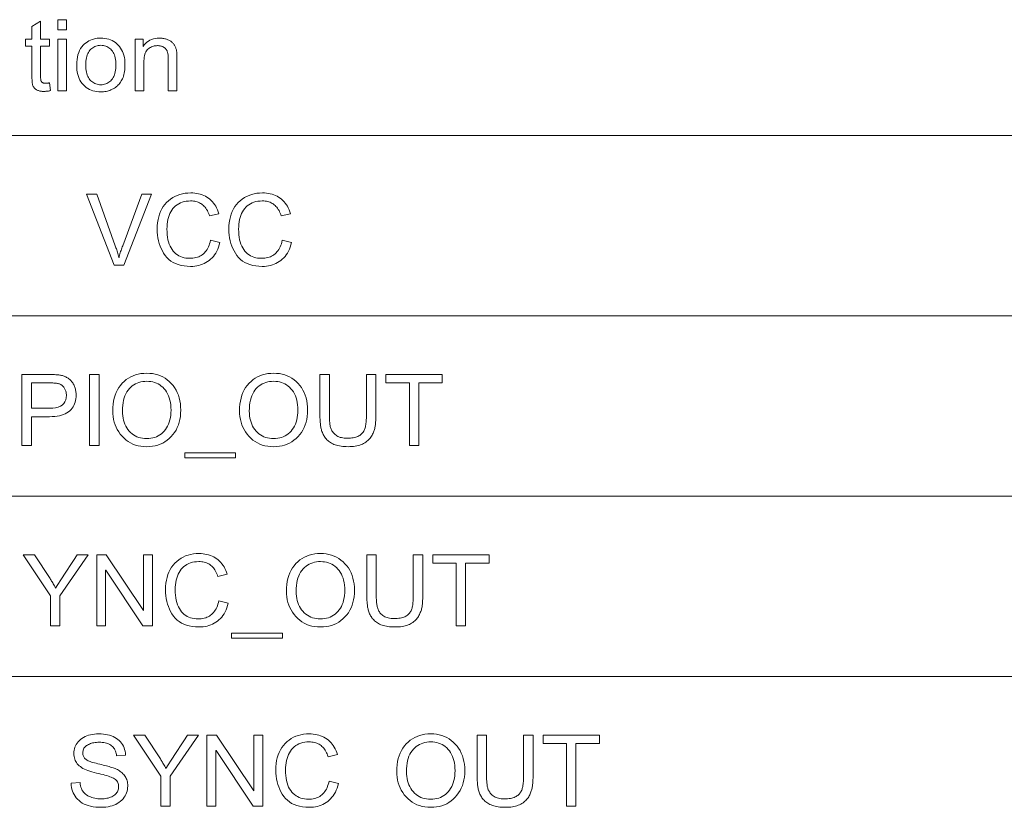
# Model space of a CAD drawing. Extents: x 0 to 841, y 0 to 594.
# Tile 65 of 88: x 784 to 805, y 374 to 390. Entities that reach past the tile are written whole.
import ezdxf

# ---------------------------------------------------------------- set-up
doc = ezdxf.new("R2010")
doc.units = 0

msp = doc.modelspace()

# ---------------------------------------------------------------- linework, layer by layer
at = {"color": 7, "lineweight": 13}
for p, q in [((741.358, 387.988), (820.484, 387.988)), ((741.358, 384.181), (820.484, 384.181)), ((741.358, 380.373), (820.484, 380.373)), ((741.358, 376.565), (820.484, 376.565))]:
    msp.add_line(p, q, dxfattribs=at)
for points in [[(784.488, 389.097), (784.515, 388.935), (784.499, 388.931), (784.484, 388.929), (784.47, 388.926), (784.455, 388.924), (784.441, 388.922), (784.427, 388.921), (784.414, 388.92), (784.401, 388.919), (784.388, 388.918), (784.376, 388.918), (784.356, 388.918), (784.337, 388.919), (784.32, 388.921), (784.303, 388.923), (784.287, 388.926), (784.272, 388.93), (784.257, 388.934), (784.244, 388.938), (784.232, 388.944), (784.22, 388.95), (784.209, 388.956), (784.199, 388.963), (784.19, 388.971), (784.181, 388.978), (784.173, 388.987), (784.166, 388.995), (784.159, 389.004), (784.153, 389.013), (784.147, 389.023), (784.142, 389.033), (784.138, 389.045), (784.134, 389.058), (784.131, 389.075), (784.128, 389.093), (784.125, 389.113), (784.123, 389.136), (784.122, 389.161), (784.121, 389.189), (784.12, 389.219), (784.12, 389.251), (784.12, 389.876), (783.985, 389.876), (783.985, 390.019), (784.12, 390.019), (784.12, 390.288), (784.303, 390.399), (784.303, 390.019), (784.488, 390.019), (784.488, 389.876), (784.303, 389.876), (784.303, 389.24), (784.303, 389.225), (784.303, 389.211), (784.304, 389.198), (784.305, 389.186), (784.305, 389.176), (784.307, 389.166), (784.308, 389.158), (784.309, 389.15), (784.311, 389.144), (784.313, 389.139), (784.315, 389.135), (784.317, 389.131), (784.32, 389.126), (784.322, 389.123), (784.326, 389.119), (784.329, 389.115), (784.332, 389.112), (784.336, 389.109), (784.34, 389.106), (784.344, 389.103), (784.349, 389.101), (784.354, 389.099), (784.359, 389.097), (784.365, 389.095), (784.371, 389.093), (784.378, 389.092), (784.385, 389.091), (784.392, 389.091), (784.399, 389.09), (784.407, 389.09), (784.414, 389.09), (784.42, 389.09), (784.428, 389.091), (784.435, 389.091), (784.443, 389.092), (784.451, 389.093), (784.46, 389.094), (784.469, 389.095), (784.478, 389.096)], [(784.669, 390.221), (784.669, 390.432), (784.853, 390.432), (784.853, 390.221)], [(784.669, 388.932), (784.669, 390.019), (784.853, 390.019), (784.853, 388.932)], [(785.065, 389.476), (785.067, 389.535), (785.072, 389.59), (785.08, 389.643), (785.092, 389.692), (785.107, 389.738), (785.126, 389.782), (785.148, 389.822), (785.173, 389.859), (785.201, 389.892), (785.233, 389.923), (785.262, 389.946), (785.292, 389.966), (785.323, 389.984), (785.355, 390), (785.389, 390.013), (785.423, 390.024), (785.459, 390.033), (785.497, 390.039), (785.535, 390.042), (785.575, 390.044), (785.619, 390.042), (785.661, 390.038), (785.702, 390.03), (785.741, 390.02), (785.778, 390.007), (785.814, 389.991), (785.848, 389.972), (785.881, 389.95), (785.912, 389.925), (785.941, 389.897), (785.968, 389.866), (785.992, 389.834), (786.014, 389.799), (786.032, 389.761), (786.048, 389.722), (786.061, 389.68), (786.071, 389.636), (786.078, 389.59), (786.082, 389.542), (786.083, 389.491), (786.083, 389.45), (786.081, 389.411), (786.078, 389.373), (786.073, 389.338), (786.068, 389.304), (786.061, 389.272), (786.052, 389.241), (786.043, 389.213), (786.032, 389.186), (786.02, 389.161), (786.007, 389.138), (785.993, 389.115), (785.978, 389.094), (785.961, 389.074), (785.943, 389.054), (785.924, 389.036), (785.904, 389.019), (785.883, 389.003), (785.861, 388.988), (785.837, 388.974), (785.813, 388.962), (785.788, 388.95), (785.763, 388.94), (785.738, 388.932), (785.712, 388.925), (785.685, 388.919), (785.658, 388.914), (785.631, 388.911), (785.603, 388.909), (785.575, 388.908), (785.53, 388.909), (785.487, 388.914), (785.446, 388.921), (785.406, 388.931), (785.369, 388.944), (785.333, 388.961), (785.298, 388.98), (785.266, 389.002), (785.235, 389.026), (785.206, 389.054), (785.179, 389.085), (785.155, 389.118), (785.134, 389.154), (785.116, 389.192), (785.1, 389.233), (785.088, 389.276), (785.078, 389.322), (785.071, 389.371), (785.067, 389.422)], [(786.299, 388.932), (786.299, 390.019), (786.465, 390.019), (786.465, 389.865), (786.49, 389.899), (786.517, 389.929), (786.546, 389.956), (786.578, 389.979), (786.611, 389.999), (786.647, 390.015), (786.685, 390.028), (786.725, 390.036), (786.767, 390.042), (786.811, 390.044), (786.83, 390.043), (786.849, 390.042), (786.868, 390.04), (786.887, 390.038), (786.905, 390.035), (786.923, 390.031), (786.941, 390.026), (786.958, 390.021), (786.975, 390.015), (786.991, 390.008), (787.008, 390.001), (787.023, 389.993), (787.037, 389.985), (787.051, 389.977), (787.063, 389.968), (787.075, 389.958), (787.086, 389.948), (787.097, 389.938), (787.106, 389.927), (787.115, 389.916), (787.123, 389.904), (787.13, 389.892), (787.137, 389.879), (787.144, 389.866), (787.15, 389.853), (787.155, 389.839), (787.16, 389.825), (787.164, 389.81), (787.169, 389.795), (787.172, 389.78), (787.174, 389.769), (787.176, 389.756), (787.177, 389.742), (787.179, 389.726), (787.18, 389.709), (787.181, 389.691), (787.181, 389.67), (787.182, 389.649), (787.182, 389.625), (787.182, 389.601), (787.182, 388.932), (786.998, 388.932), (786.998, 389.593), (786.998, 389.615), (786.997, 389.636), (786.996, 389.656), (786.995, 389.674), (786.993, 389.692), (786.99, 389.708), (786.988, 389.723), (786.984, 389.737), (786.981, 389.75), (786.977, 389.762), (786.972, 389.773), (786.967, 389.783), (786.961, 389.793), (786.954, 389.803), (786.947, 389.812), (786.939, 389.821), (786.93, 389.829), (786.921, 389.837), (786.911, 389.844), (786.9, 389.851), (786.889, 389.857), (786.878, 389.863), (786.866, 389.868), (786.854, 389.872), (786.841, 389.876), (786.828, 389.879), (786.814, 389.881), (786.801, 389.883), (786.786, 389.884), (786.772, 389.884), (786.749, 389.883), (786.726, 389.881), (786.704, 389.877), (786.683, 389.872), (786.662, 389.865), (786.642, 389.857), (786.623, 389.847), (786.604, 389.836), (786.586, 389.824), (786.569, 389.809), (786.553, 389.793), (786.538, 389.774), (786.525, 389.752), (786.514, 389.728), (786.505, 389.701), (786.497, 389.671), (786.491, 389.639), (786.487, 389.604), (786.484, 389.566), (786.483, 389.526), (786.483, 388.932)], [(785.255, 389.476), (785.255, 389.435), (785.258, 389.396), (785.263, 389.36), (785.269, 389.326), (785.277, 389.293), (785.287, 389.263), (785.299, 389.235), (785.313, 389.209), (785.328, 389.185), (785.346, 389.163), (785.364, 389.143), (785.384, 389.126), (785.404, 389.11), (785.426, 389.097), (785.448, 389.085), (785.472, 389.076), (785.496, 389.069), (785.521, 389.064), (785.548, 389.06), (785.575, 389.059), (785.602, 389.06), (785.628, 389.064), (785.653, 389.069), (785.677, 389.076), (785.7, 389.085), (785.723, 389.097), (785.744, 389.11), (785.765, 389.126), (785.784, 389.144), (785.803, 389.164), (785.82, 389.186), (785.836, 389.21), (785.849, 389.236), (785.861, 389.265), (785.871, 389.295), (785.88, 389.328), (785.886, 389.363), (785.89, 389.401), (785.893, 389.44), (785.894, 389.482), (785.893, 389.521), (785.89, 389.559), (785.886, 389.594), (785.879, 389.628), (785.871, 389.659), (785.861, 389.689), (785.849, 389.716), (785.835, 389.742), (785.82, 389.766), (785.802, 389.787), (785.784, 389.807), (785.764, 389.825), (785.744, 389.84), (785.722, 389.854), (785.7, 389.865), (785.677, 389.875), (785.652, 389.882), (785.628, 389.887), (785.602, 389.89), (785.575, 389.891), (785.548, 389.89), (785.521, 389.887), (785.496, 389.882), (785.472, 389.875), (785.448, 389.865), (785.426, 389.854), (785.404, 389.841), (785.384, 389.825), (785.364, 389.807), (785.346, 389.788), (785.328, 389.766), (785.313, 389.742), (785.299, 389.716), (785.287, 389.688), (785.277, 389.658), (785.269, 389.626), (785.263, 389.592), (785.258, 389.555), (785.255, 389.516)], [(786.644, 386.749), (786.057, 385.249), (785.854, 385.249), (785.273, 386.749), (785.487, 386.749), (785.877, 385.659), (785.885, 385.638), (785.894, 385.616), (785.902, 385.593), (785.91, 385.57), (785.918, 385.546), (785.926, 385.521), (785.933, 385.495), (785.941, 385.469), (785.948, 385.442), (785.955, 385.414), (785.959, 385.414), (785.965, 385.438), (785.972, 385.462), (785.979, 385.487), (785.986, 385.511), (785.993, 385.535), (786.001, 385.56), (786.01, 385.585), (786.018, 385.609), (786.027, 385.634), (786.036, 385.659), (786.443, 386.749)], [(788.09, 385.724), (788.076, 385.675), (788.06, 385.628), (788.042, 385.584), (788.022, 385.543), (788, 385.504), (787.976, 385.467), (787.95, 385.434), (787.923, 385.402), (787.893, 385.374), (787.861, 385.347), (787.828, 385.324), (787.793, 385.303), (787.758, 385.284), (787.72, 385.268), (787.682, 385.254), (787.642, 385.243), (787.601, 385.234), (787.559, 385.228), (787.515, 385.224), (787.47, 385.223), (787.398, 385.225), (787.331, 385.232), (787.267, 385.244), (787.207, 385.26), (787.152, 385.281), (787.1, 385.306), (787.052, 385.336), (787.009, 385.371), (786.969, 385.41), (786.933, 385.454), (786.901, 385.501), (786.873, 385.55), (786.847, 385.601), (786.826, 385.653), (786.807, 385.708), (786.792, 385.764), (786.78, 385.823), (786.772, 385.883), (786.767, 385.945), (786.765, 386.009), (786.767, 386.079), (786.773, 386.146), (786.783, 386.21), (786.797, 386.271), (786.814, 386.329), (786.836, 386.384), (786.862, 386.435), (786.892, 386.484), (786.925, 386.529), (786.963, 386.571), (787.004, 386.61), (787.047, 386.644), (787.092, 386.675), (787.139, 386.701), (787.189, 386.723), (787.241, 386.742), (787.296, 386.756), (787.352, 386.766), (787.411, 386.772), (787.472, 386.774), (787.515, 386.773), (787.557, 386.77), (787.598, 386.764), (787.637, 386.756), (787.675, 386.746), (787.712, 386.734), (787.747, 386.72), (787.782, 386.703), (787.815, 386.684), (787.846, 386.663), (787.877, 386.639), (787.905, 386.614), (787.931, 386.586), (787.956, 386.557), (787.979, 386.525), (788, 386.492), (788.019, 386.456), (788.036, 386.418), (788.051, 386.378), (788.064, 386.336), (787.87, 386.29), (787.86, 386.321), (787.848, 386.35), (787.836, 386.377), (787.823, 386.403), (787.808, 386.427), (787.793, 386.45), (787.776, 386.471), (787.759, 386.491), (787.74, 386.509), (787.721, 386.526), (787.7, 386.541), (787.679, 386.554), (787.656, 386.566), (787.632, 386.576), (787.608, 386.585), (787.582, 386.592), (787.556, 386.597), (787.528, 386.601), (787.5, 386.604), (787.47, 386.604), (787.422, 386.603), (787.376, 386.598), (787.333, 386.59), (787.292, 386.579), (787.254, 386.564), (787.218, 386.546), (787.184, 386.525), (787.153, 386.501), (787.124, 386.474), (787.097, 386.443), (787.073, 386.41), (787.052, 386.374), (787.033, 386.337), (787.016, 386.297), (787.002, 386.255), (786.991, 386.21), (786.982, 386.164), (786.976, 386.115), (786.972, 386.064), (786.971, 386.011), (786.972, 385.95), (786.976, 385.892), (786.983, 385.837), (786.992, 385.786), (787.004, 385.738), (787.019, 385.693), (787.036, 385.651), (787.056, 385.613), (787.079, 385.577), (787.104, 385.545), (787.132, 385.516), (787.161, 385.49), (787.192, 385.468), (787.224, 385.448), (787.258, 385.431), (787.294, 385.417), (787.331, 385.407), (787.37, 385.399), (787.41, 385.394), (787.453, 385.393), (787.487, 385.394), (787.52, 385.397), (787.552, 385.401), (787.583, 385.408), (787.612, 385.417), (787.64, 385.427), (787.667, 385.44), (787.692, 385.454), (787.716, 385.47), (787.739, 385.488), (787.76, 385.508), (787.78, 385.53), (787.799, 385.554), (787.816, 385.58), (787.832, 385.607), (787.847, 385.637), (787.86, 385.668), (787.872, 385.702), (787.883, 385.737), (787.893, 385.775)], [(789.603, 385.724), (789.589, 385.675), (789.573, 385.628), (789.555, 385.584), (789.535, 385.543), (789.513, 385.504), (789.49, 385.467), (789.464, 385.434), (789.436, 385.402), (789.406, 385.374), (789.375, 385.347), (789.341, 385.324), (789.307, 385.303), (789.271, 385.284), (789.234, 385.268), (789.195, 385.254), (789.155, 385.243), (789.114, 385.234), (789.072, 385.228), (789.028, 385.224), (788.983, 385.223), (788.912, 385.225), (788.844, 385.232), (788.78, 385.244), (788.721, 385.26), (788.665, 385.281), (788.613, 385.306), (788.566, 385.336), (788.522, 385.371), (788.482, 385.41), (788.447, 385.454), (788.415, 385.501), (788.386, 385.55), (788.361, 385.601), (788.339, 385.653), (788.32, 385.708), (788.305, 385.764), (788.293, 385.823), (788.285, 385.883), (788.28, 385.945), (788.278, 386.009), (788.28, 386.079), (788.286, 386.146), (788.296, 386.21), (788.31, 386.271), (788.328, 386.329), (788.35, 386.384), (788.375, 386.435), (788.405, 386.484), (788.439, 386.529), (788.476, 386.571), (788.517, 386.61), (788.56, 386.644), (788.605, 386.675), (788.653, 386.701), (788.703, 386.723), (788.755, 386.742), (788.809, 386.756), (788.865, 386.766), (788.924, 386.772), (788.985, 386.774), (789.028, 386.773), (789.07, 386.77), (789.111, 386.764), (789.15, 386.756), (789.188, 386.746), (789.225, 386.734), (789.261, 386.72), (789.295, 386.703), (789.328, 386.684), (789.36, 386.663), (789.39, 386.639), (789.418, 386.614), (789.445, 386.586), (789.469, 386.557), (789.492, 386.525), (789.513, 386.492), (789.532, 386.456), (789.549, 386.418), (789.564, 386.378), (789.578, 386.336), (789.383, 386.29), (789.373, 386.321), (789.362, 386.35), (789.349, 386.377), (789.336, 386.403), (789.321, 386.427), (789.306, 386.45), (789.289, 386.471), (789.272, 386.491), (789.253, 386.509), (789.234, 386.526), (789.213, 386.541), (789.192, 386.554), (789.169, 386.566), (789.146, 386.576), (789.121, 386.585), (789.096, 386.592), (789.069, 386.597), (789.041, 386.601), (789.013, 386.604), (788.983, 386.604), (788.935, 386.603), (788.89, 386.598), (788.847, 386.59), (788.806, 386.579), (788.767, 386.564), (788.731, 386.546), (788.698, 386.525), (788.666, 386.501), (788.637, 386.474), (788.611, 386.443), (788.587, 386.41), (788.565, 386.374), (788.546, 386.337), (788.53, 386.297), (788.516, 386.255), (788.504, 386.21), (788.495, 386.164), (788.489, 386.115), (788.485, 386.064), (788.484, 386.011), (788.485, 385.95), (788.489, 385.892), (788.496, 385.837), (788.505, 385.786), (788.517, 385.738), (788.532, 385.693), (788.549, 385.651), (788.569, 385.613), (788.592, 385.577), (788.617, 385.545), (788.645, 385.516), (788.674, 385.49), (788.705, 385.468), (788.737, 385.448), (788.771, 385.431), (788.807, 385.417), (788.844, 385.407), (788.883, 385.399), (788.924, 385.394), (788.966, 385.393), (789, 385.394), (789.034, 385.397), (789.065, 385.401), (789.096, 385.408), (789.125, 385.417), (789.153, 385.427), (789.18, 385.44), (789.205, 385.454), (789.229, 385.47), (789.252, 385.488), (789.273, 385.508), (789.293, 385.53), (789.312, 385.554), (789.329, 385.58), (789.345, 385.607), (789.36, 385.637), (789.373, 385.668), (789.386, 385.702), (789.396, 385.737), (789.406, 385.775)], [(783.909, 382.941), (784.475, 382.941), (784.501, 382.941), (784.527, 382.94), (784.552, 382.94), (784.576, 382.939), (784.6, 382.938), (784.622, 382.936), (784.644, 382.934), (784.666, 382.932), (784.686, 382.93), (784.706, 382.928), (784.725, 382.925), (784.744, 382.921), (784.763, 382.916), (784.781, 382.91), (784.799, 382.904), (784.817, 382.896), (784.834, 382.888), (784.852, 382.879), (784.869, 382.869), (784.885, 382.859), (784.902, 382.847), (784.917, 382.835), (784.931, 382.822), (784.945, 382.808), (784.958, 382.793), (784.97, 382.777), (784.982, 382.761), (784.992, 382.744), (785.002, 382.726), (785.011, 382.707), (785.019, 382.688), (785.026, 382.669), (785.032, 382.649), (785.038, 382.629), (785.043, 382.609), (785.046, 382.589), (785.049, 382.569), (785.051, 382.549), (785.053, 382.528), (785.053, 382.507), (785.052, 382.466), (785.048, 382.427), (785.041, 382.39), (785.032, 382.354), (785.02, 382.32), (785.005, 382.288), (784.988, 382.257), (784.968, 382.228), (784.945, 382.2), (784.92, 382.174), (784.891, 382.15), (784.86, 382.129), (784.825, 382.11), (784.787, 382.094), (784.746, 382.08), (784.701, 382.069), (784.654, 382.06), (784.603, 382.054), (784.549, 382.05), (784.491, 382.049), (784.108, 382.049), (784.108, 381.441), (783.909, 381.441)], [(785.537, 381.441), (785.338, 381.441), (785.338, 382.941), (785.537, 382.941)], [(786.545, 382.967), (786.607, 382.964), (786.666, 382.958), (786.724, 382.947), (786.779, 382.932), (786.831, 382.913), (786.882, 382.89), (786.93, 382.862), (786.976, 382.83), (787.019, 382.793), (787.061, 382.753), (787.099, 382.709), (787.133, 382.662), (787.163, 382.612), (787.189, 382.56), (787.211, 382.505), (787.229, 382.447), (787.243, 382.387), (787.253, 382.323), (787.259, 382.258), (787.261, 382.189), (787.259, 382.121), (787.253, 382.055), (787.243, 381.992), (787.229, 381.932), (787.211, 381.874), (787.189, 381.819), (787.162, 381.767), (787.132, 381.718), (787.098, 381.672), (787.06, 381.628), (787.018, 381.587), (786.975, 381.551), (786.929, 381.519), (786.881, 381.492), (786.83, 381.468), (786.778, 381.449), (786.723, 381.435), (786.666, 381.424), (786.606, 381.418), (786.545, 381.415), (786.481, 381.418), (786.42, 381.424), (786.362, 381.435), (786.306, 381.451), (786.252, 381.47), (786.201, 381.495), (786.153, 381.523), (786.107, 381.556), (786.064, 381.594), (786.023, 381.635), (785.986, 381.68), (785.952, 381.727), (785.922, 381.776), (785.897, 381.827), (785.875, 381.88), (785.857, 381.934), (785.843, 381.991), (785.834, 382.05), (785.828, 382.11), (785.826, 382.173), (785.828, 382.245), (785.834, 382.314), (785.844, 382.38), (785.858, 382.443), (785.876, 382.503), (785.898, 382.559), (785.924, 382.613), (785.954, 382.663), (785.988, 382.71), (786.026, 382.754), (786.067, 382.795), (786.11, 382.831), (786.156, 382.863), (786.205, 382.89), (786.256, 382.913), (786.309, 382.933), (786.364, 382.947), (786.422, 382.958), (786.482, 382.964)], [(789.223, 382.967), (789.285, 382.964), (789.344, 382.958), (789.401, 382.947), (789.456, 382.932), (789.509, 382.913), (789.56, 382.89), (789.608, 382.862), (789.654, 382.83), (789.697, 382.793), (789.738, 382.753), (789.776, 382.709), (789.811, 382.662), (789.841, 382.612), (789.867, 382.56), (789.889, 382.505), (789.907, 382.447), (789.921, 382.387), (789.931, 382.323), (789.937, 382.258), (789.939, 382.189), (789.937, 382.121), (789.931, 382.055), (789.921, 381.992), (789.907, 381.932), (789.888, 381.874), (789.866, 381.819), (789.84, 381.767), (789.81, 381.718), (789.776, 381.672), (789.737, 381.628), (789.696, 381.587), (789.652, 381.551), (789.606, 381.519), (789.558, 381.492), (789.508, 381.468), (789.455, 381.449), (789.401, 381.435), (789.343, 381.424), (789.284, 381.418), (789.223, 381.415), (789.159, 381.418), (789.098, 381.424), (789.039, 381.435), (788.983, 381.451), (788.93, 381.47), (788.879, 381.495), (788.831, 381.523), (788.785, 381.556), (788.742, 381.594), (788.701, 381.635), (788.663, 381.68), (788.63, 381.727), (788.6, 381.776), (788.574, 381.827), (788.553, 381.88), (788.535, 381.934), (788.521, 381.991), (788.511, 382.05), (788.505, 382.11), (788.503, 382.173), (788.505, 382.245), (788.511, 382.314), (788.521, 382.38), (788.535, 382.443), (788.553, 382.503), (788.575, 382.559), (788.601, 382.613), (788.631, 382.663), (788.665, 382.71), (788.703, 382.754), (788.745, 382.795), (788.788, 382.831), (788.834, 382.863), (788.883, 382.89), (788.933, 382.913), (788.986, 382.933), (789.042, 382.947), (789.1, 382.958), (789.16, 382.964)], [(791.381, 382.073), (791.38, 382.05), (791.38, 382.028), (791.379, 382.005), (791.379, 381.984), (791.377, 381.962), (791.376, 381.941), (791.374, 381.92), (791.372, 381.899), (791.37, 381.879), (791.368, 381.859), (791.365, 381.84), (791.361, 381.82), (791.356, 381.8), (791.351, 381.78), (791.344, 381.76), (791.337, 381.74), (791.329, 381.719), (791.32, 381.699), (791.311, 381.678), (791.3, 381.657), (791.289, 381.637), (791.276, 381.617), (791.261, 381.598), (791.245, 381.58), (791.228, 381.562), (791.21, 381.545), (791.19, 381.529), (791.169, 381.513), (791.146, 381.499), (791.122, 381.484), (791.097, 381.471), (791.07, 381.46), (791.041, 381.449), (791.01, 381.44), (790.978, 381.433), (790.945, 381.426), (790.909, 381.422), (790.872, 381.418), (790.834, 381.416), (790.793, 381.415), (790.754, 381.416), (790.716, 381.418), (790.68, 381.421), (790.645, 381.425), (790.612, 381.431), (790.581, 381.438), (790.551, 381.445), (790.522, 381.455), (790.495, 381.465), (790.47, 381.477), (790.446, 381.489), (790.423, 381.503), (790.402, 381.517), (790.382, 381.532), (790.364, 381.547), (790.346, 381.563), (790.33, 381.58), (790.315, 381.598), (790.302, 381.616), (790.29, 381.635), (790.279, 381.655), (790.269, 381.675), (790.259, 381.694), (790.251, 381.714), (790.243, 381.735), (790.236, 381.755), (790.23, 381.775), (790.225, 381.796), (790.22, 381.817), (790.217, 381.838), (790.214, 381.859), (790.211, 381.881), (790.209, 381.903), (790.207, 381.926), (790.205, 381.949), (790.203, 381.973), (790.202, 381.998), (790.201, 382.022), (790.201, 382.048), (790.201, 382.073), (790.201, 382.941), (790.399, 382.941), (790.399, 382.076), (790.4, 382.05), (790.4, 382.024), (790.401, 381.999), (790.402, 381.974), (790.404, 381.951), (790.406, 381.928), (790.409, 381.906), (790.412, 381.884), (790.415, 381.864), (790.419, 381.844), (790.423, 381.824), (790.429, 381.805), (790.436, 381.787), (790.444, 381.769), (790.454, 381.751), (790.465, 381.734), (790.477, 381.718), (790.49, 381.701), (790.505, 381.686), (790.521, 381.67), (790.539, 381.656), (790.558, 381.643), (790.579, 381.632), (790.602, 381.622), (790.626, 381.613), (790.653, 381.607), (790.681, 381.601), (790.711, 381.597), (790.743, 381.595), (790.777, 381.594), (790.811, 381.595), (790.843, 381.597), (790.874, 381.6), (790.903, 381.604), (790.93, 381.61), (790.956, 381.616), (790.979, 381.624), (791.001, 381.633), (791.021, 381.643), (791.04, 381.655), (791.057, 381.667), (791.073, 381.681), (791.087, 381.695), (791.1, 381.71), (791.112, 381.725), (791.123, 381.742), (791.133, 381.759), (791.141, 381.777), (791.148, 381.796), (791.154, 381.816), (791.159, 381.837), (791.164, 381.859), (791.168, 381.882), (791.171, 381.906), (791.174, 381.931), (791.177, 381.958), (791.179, 381.986), (791.18, 382.015), (791.181, 382.045), (791.181, 382.076), (791.181, 382.941), (791.381, 382.941)], [(792.782, 382.763), (792.286, 382.763), (792.286, 381.441), (792.087, 381.441), (792.087, 382.763), (791.594, 382.763), (791.594, 382.941), (792.782, 382.941)], [(784.108, 382.227), (784.493, 382.227), (784.561, 382.23), (784.621, 382.238), (784.674, 382.251), (784.72, 382.271), (784.759, 382.295), (784.791, 382.326), (784.816, 382.361), (784.833, 382.402), (784.844, 382.449), (784.847, 382.501), (784.847, 382.519), (784.846, 382.536), (784.843, 382.553), (784.84, 382.57), (784.836, 382.586), (784.831, 382.602), (784.825, 382.617), (784.818, 382.632), (784.81, 382.646), (784.801, 382.66), (784.792, 382.673), (784.782, 382.686), (784.772, 382.697), (784.761, 382.707), (784.75, 382.716), (784.739, 382.724), (784.727, 382.731), (784.714, 382.737), (784.702, 382.742), (784.688, 382.746), (784.674, 382.749), (784.659, 382.752), (784.642, 382.755), (784.624, 382.757), (784.605, 382.759), (784.585, 382.76), (784.563, 382.761), (784.54, 382.762), (784.515, 382.763), (784.489, 382.763), (784.108, 382.763)], [(786.543, 381.585), (786.588, 381.587), (786.631, 381.592), (786.672, 381.6), (786.712, 381.611), (786.749, 381.625), (786.786, 381.643), (786.82, 381.663), (786.853, 381.687), (786.884, 381.715), (786.913, 381.745), (786.94, 381.778), (786.964, 381.814), (786.985, 381.852), (787.004, 381.893), (787.019, 381.936), (787.032, 381.981), (787.042, 382.03), (787.049, 382.08), (787.054, 382.133), (787.056, 382.189), (787.054, 382.246), (787.05, 382.301), (787.042, 382.352), (787.032, 382.401), (787.019, 382.448), (787.003, 382.491), (786.985, 382.532), (786.963, 382.571), (786.938, 382.606), (786.911, 382.639), (786.881, 382.669), (786.85, 382.696), (786.817, 382.72), (786.783, 382.74), (786.747, 382.757), (786.71, 382.771), (786.672, 382.783), (786.632, 382.79), (786.59, 382.795), (786.547, 382.797), (786.503, 382.795), (786.46, 382.791), (786.419, 382.783), (786.38, 382.772), (786.342, 382.758), (786.306, 382.741), (786.271, 382.721), (786.238, 382.698), (786.206, 382.672), (786.177, 382.642), (786.149, 382.61), (786.124, 382.574), (786.103, 382.535), (786.084, 382.492), (786.068, 382.447), (786.055, 382.397), (786.044, 382.345), (786.037, 382.29), (786.033, 382.231), (786.031, 382.168), (786.033, 382.117), (786.037, 382.068), (786.044, 382.021), (786.054, 381.976), (786.067, 381.932), (786.083, 381.891), (786.101, 381.852), (786.122, 381.815), (786.147, 381.78), (786.174, 381.746), (786.203, 381.716), (786.234, 381.688), (786.267, 381.664), (786.301, 381.643), (786.337, 381.626), (786.375, 381.611), (786.414, 381.6), (786.455, 381.592), (786.498, 381.587)], [(789.221, 381.585), (789.265, 381.587), (789.308, 381.592), (789.35, 381.6), (789.389, 381.611), (789.427, 381.625), (789.463, 381.643), (789.498, 381.663), (789.53, 381.687), (789.561, 381.715), (789.591, 381.745), (789.617, 381.778), (789.642, 381.814), (789.663, 381.852), (789.681, 381.893), (789.697, 381.936), (789.71, 381.981), (789.72, 382.03), (789.727, 382.08), (789.732, 382.133), (789.733, 382.189), (789.732, 382.246), (789.727, 382.301), (789.72, 382.352), (789.71, 382.401), (789.697, 382.448), (789.681, 382.491), (789.662, 382.532), (789.641, 382.571), (789.616, 382.606), (789.588, 382.639), (789.559, 382.669), (789.528, 382.696), (789.495, 382.72), (789.461, 382.74), (789.425, 382.757), (789.388, 382.771), (789.349, 382.783), (789.309, 382.79), (789.268, 382.795), (789.225, 382.797), (789.18, 382.795), (789.138, 382.791), (789.097, 382.783), (789.057, 382.772), (789.02, 382.758), (788.983, 382.741), (788.949, 382.721), (788.916, 382.698), (788.884, 382.672), (788.854, 382.642), (788.827, 382.61), (788.802, 382.574), (788.78, 382.535), (788.761, 382.492), (788.745, 382.447), (788.732, 382.397), (788.722, 382.345), (788.715, 382.29), (788.71, 382.231), (788.709, 382.168), (788.71, 382.117), (788.715, 382.068), (788.722, 382.021), (788.732, 381.976), (788.745, 381.932), (788.76, 381.891), (788.779, 381.852), (788.8, 381.815), (788.824, 381.78), (788.851, 381.746), (788.881, 381.716), (788.911, 381.688), (788.944, 381.664), (788.979, 381.643), (789.015, 381.626), (789.052, 381.611), (789.092, 381.6), (789.133, 381.592), (789.176, 381.587)], [(788.417, 381.179), (787.345, 381.179), (787.345, 381.283), (788.417, 381.283)], [(785.308, 379.133), (784.711, 378.269), (784.711, 377.633), (784.511, 377.633), (784.511, 378.269), (783.933, 379.133), (784.175, 379.133), (784.504, 378.629), (784.514, 378.613), (784.525, 378.596), (784.536, 378.579), (784.547, 378.56), (784.559, 378.54), (784.571, 378.52), (784.583, 378.498), (784.596, 378.475), (784.609, 378.452), (784.623, 378.427), (784.635, 378.449), (784.655, 378.482), (784.682, 378.526), (784.716, 378.581), (784.758, 378.646), (784.807, 378.722), (784.864, 378.809), (784.927, 378.906), (784.999, 379.014), (785.077, 379.133)], [(786.666, 377.633), (786.463, 377.633), (785.679, 378.811), (785.675, 378.811), (785.675, 377.633), (785.487, 377.633), (785.487, 379.133), (785.689, 379.133), (786.473, 377.956), (786.477, 377.956), (786.477, 379.133), (786.666, 379.133)], [(788.266, 378.109), (788.251, 378.06), (788.235, 378.013), (788.217, 377.969), (788.197, 377.927), (788.176, 377.888), (788.152, 377.852), (788.126, 377.818), (788.098, 377.787), (788.068, 377.758), (788.037, 377.732), (788.003, 377.708), (787.969, 377.687), (787.933, 377.669), (787.896, 377.652), (787.857, 377.639), (787.818, 377.628), (787.776, 377.619), (787.734, 377.613), (787.69, 377.609), (787.645, 377.608), (787.574, 377.61), (787.506, 377.617), (787.442, 377.629), (787.383, 377.645), (787.327, 377.665), (787.275, 377.691), (787.228, 377.721), (787.184, 377.755), (787.144, 377.795), (787.109, 377.838), (787.077, 377.886), (787.048, 377.935), (787.023, 377.985), (787.001, 378.038), (786.983, 378.093), (786.967, 378.149), (786.956, 378.207), (786.947, 378.268), (786.942, 378.33), (786.94, 378.394), (786.942, 378.464), (786.948, 378.531), (786.958, 378.595), (786.972, 378.656), (786.99, 378.714), (787.012, 378.768), (787.037, 378.82), (787.067, 378.868), (787.101, 378.914), (787.138, 378.956), (787.179, 378.994), (787.222, 379.029), (787.267, 379.059), (787.315, 379.086), (787.365, 379.108), (787.417, 379.126), (787.471, 379.141), (787.528, 379.151), (787.586, 379.157), (787.647, 379.159), (787.691, 379.158), (787.733, 379.154), (787.773, 379.149), (787.812, 379.141), (787.851, 379.131), (787.887, 379.119), (787.923, 379.104), (787.957, 379.088), (787.99, 379.069), (788.022, 379.047), (788.052, 379.024), (788.08, 378.999), (788.107, 378.971), (788.131, 378.942), (788.154, 378.91), (788.175, 378.876), (788.194, 378.841), (788.211, 378.803), (788.227, 378.763), (788.24, 378.721), (788.045, 378.675), (788.035, 378.705), (788.024, 378.734), (788.011, 378.762), (787.998, 378.788), (787.984, 378.812), (787.968, 378.835), (787.952, 378.856), (787.934, 378.876), (787.916, 378.894), (787.896, 378.91), (787.876, 378.925), (787.854, 378.939), (787.831, 378.95), (787.808, 378.961), (787.783, 378.969), (787.758, 378.976), (787.731, 378.982), (787.704, 378.986), (787.675, 378.988), (787.645, 378.989), (787.597, 378.987), (787.552, 378.983), (787.509, 378.975), (787.468, 378.963), (787.43, 378.949), (787.393, 378.931), (787.36, 378.91), (787.328, 378.886), (787.3, 378.859), (787.273, 378.828), (787.249, 378.795), (787.227, 378.759), (787.208, 378.721), (787.192, 378.681), (787.178, 378.639), (787.166, 378.595), (787.158, 378.548), (787.151, 378.5), (787.147, 378.449), (787.146, 378.396), (787.147, 378.335), (787.151, 378.277), (787.158, 378.222), (787.167, 378.171), (787.18, 378.123), (787.194, 378.078), (787.212, 378.036), (787.232, 377.997), (787.254, 377.962), (787.28, 377.93), (787.307, 377.901), (787.336, 377.875), (787.367, 377.852), (787.399, 377.832), (787.433, 377.816), (787.469, 377.802), (787.506, 377.791), (787.545, 377.784), (787.586, 377.779), (787.628, 377.778), (787.663, 377.779), (787.696, 377.781), (787.728, 377.786), (787.758, 377.793), (787.788, 377.801), (787.815, 377.812), (787.842, 377.824), (787.867, 377.839), (787.891, 377.855), (787.914, 377.873), (787.935, 377.893), (787.955, 377.915), (787.974, 377.939), (787.991, 377.964), (788.008, 377.992), (788.022, 378.022), (788.036, 378.053), (788.048, 378.087), (788.059, 378.122), (788.068, 378.159)], [(790.213, 379.159), (790.274, 379.157), (790.334, 379.15), (790.391, 379.14), (790.446, 379.125), (790.499, 379.105), (790.549, 379.082), (790.598, 379.054), (790.643, 379.022), (790.687, 378.986), (790.728, 378.945), (790.766, 378.901), (790.8, 378.854), (790.831, 378.805), (790.857, 378.752), (790.879, 378.697), (790.897, 378.639), (790.911, 378.579), (790.921, 378.516), (790.927, 378.45), (790.929, 378.381), (790.927, 378.313), (790.921, 378.247), (790.911, 378.184), (790.897, 378.124), (790.878, 378.067), (790.856, 378.012), (790.83, 377.96), (790.8, 377.91), (790.766, 377.864), (790.727, 377.82), (790.686, 377.78), (790.642, 377.744), (790.596, 377.712), (790.548, 377.684), (790.498, 377.661), (790.445, 377.642), (790.39, 377.627), (790.333, 377.616), (790.274, 377.61), (790.213, 377.608), (790.149, 377.61), (790.088, 377.617), (790.029, 377.628), (789.973, 377.643), (789.92, 377.663), (789.869, 377.687), (789.821, 377.716), (789.775, 377.749), (789.732, 377.786), (789.691, 377.828), (789.653, 377.873), (789.62, 377.92), (789.59, 377.968), (789.564, 378.019), (789.543, 378.072), (789.525, 378.127), (789.511, 378.183), (789.501, 378.242), (789.495, 378.302), (789.493, 378.365), (789.495, 378.437), (789.501, 378.506), (789.511, 378.572), (789.525, 378.635), (789.543, 378.695), (789.565, 378.752), (789.591, 378.805), (789.621, 378.855), (789.655, 378.903), (789.693, 378.947), (789.735, 378.987), (789.778, 379.023), (789.824, 379.055), (789.872, 379.082), (789.923, 379.106), (789.976, 379.125), (790.032, 379.14), (790.09, 379.15), (790.15, 379.157)], [(792.371, 378.266), (792.37, 378.243), (792.37, 378.22), (792.369, 378.198), (792.368, 378.176), (792.367, 378.154), (792.366, 378.133), (792.364, 378.112), (792.362, 378.092), (792.36, 378.072), (792.358, 378.052), (792.355, 378.032), (792.351, 378.012), (792.346, 377.992), (792.341, 377.972), (792.334, 377.952), (792.327, 377.932), (792.319, 377.912), (792.31, 377.891), (792.301, 377.87), (792.29, 377.85), (792.279, 377.829), (792.266, 377.81), (792.251, 377.791), (792.235, 377.772), (792.218, 377.755), (792.2, 377.738), (792.18, 377.721), (792.159, 377.706), (792.136, 377.691), (792.112, 377.677), (792.087, 377.664), (792.06, 377.652), (792.031, 377.642), (792, 377.633), (791.968, 377.625), (791.935, 377.619), (791.899, 377.614), (791.862, 377.611), (791.824, 377.608), (791.783, 377.608), (791.744, 377.608), (791.706, 377.61), (791.67, 377.613), (791.635, 377.618), (791.602, 377.623), (791.571, 377.63), (791.541, 377.638), (791.512, 377.647), (791.485, 377.657), (791.46, 377.669), (791.436, 377.682), (791.413, 377.695), (791.392, 377.709), (791.372, 377.724), (791.353, 377.74), (791.336, 377.756), (791.32, 377.773), (791.305, 377.79), (791.292, 377.809), (791.28, 377.828), (791.269, 377.847), (791.259, 377.867), (791.249, 377.887), (791.241, 377.907), (791.233, 377.927), (791.226, 377.947), (791.22, 377.968), (791.215, 377.988), (791.21, 378.009), (791.207, 378.03), (791.204, 378.052), (791.201, 378.073), (791.199, 378.096), (791.196, 378.119), (791.195, 378.142), (791.193, 378.166), (791.192, 378.19), (791.191, 378.215), (791.191, 378.24), (791.191, 378.266), (791.191, 379.133), (791.389, 379.133), (791.389, 378.269), (791.389, 378.242), (791.39, 378.216), (791.391, 378.191), (791.392, 378.167), (791.394, 378.143), (791.396, 378.12), (791.399, 378.098), (791.402, 378.077), (791.405, 378.056), (791.409, 378.036), (791.413, 378.017), (791.419, 377.998), (791.426, 377.979), (791.434, 377.961), (791.444, 377.944), (791.455, 377.927), (791.467, 377.91), (791.48, 377.894), (791.495, 377.878), (791.511, 377.863), (791.529, 377.848), (791.548, 377.835), (791.569, 377.824), (791.592, 377.814), (791.616, 377.806), (791.643, 377.799), (791.671, 377.794), (791.701, 377.79), (791.733, 377.788), (791.767, 377.787), (791.801, 377.787), (791.833, 377.789), (791.864, 377.792), (791.893, 377.796), (791.92, 377.802), (791.945, 377.809), (791.969, 377.816), (791.991, 377.825), (792.011, 377.836), (792.03, 377.847), (792.047, 377.86), (792.063, 377.873), (792.077, 377.887), (792.09, 377.902), (792.102, 377.918), (792.113, 377.934), (792.123, 377.952), (792.131, 377.97), (792.138, 377.989), (792.144, 378.008), (792.149, 378.029), (792.154, 378.051), (792.158, 378.074), (792.161, 378.098), (792.164, 378.124), (792.167, 378.15), (792.169, 378.178), (792.17, 378.207), (792.171, 378.237), (792.171, 378.269), (792.171, 379.133), (792.371, 379.133)], [(793.772, 378.955), (793.276, 378.955), (793.276, 377.633), (793.077, 377.633), (793.077, 378.955), (792.584, 378.955), (792.584, 379.133), (793.772, 379.133)], [(790.211, 377.778), (790.255, 377.779), (790.298, 377.784), (790.34, 377.792), (790.379, 377.803), (790.417, 377.818), (790.453, 377.835), (790.488, 377.856), (790.52, 377.88), (790.551, 377.907), (790.58, 377.937), (790.607, 377.97), (790.632, 378.006), (790.653, 378.044), (790.671, 378.085), (790.687, 378.128), (790.7, 378.174), (790.71, 378.222), (790.717, 378.272), (790.722, 378.326), (790.723, 378.381), (790.722, 378.438), (790.717, 378.493), (790.71, 378.545), (790.7, 378.594), (790.687, 378.64), (790.671, 378.684), (790.652, 378.725), (790.63, 378.763), (790.606, 378.799), (790.578, 378.831), (790.549, 378.861), (790.518, 378.888), (790.485, 378.912), (790.451, 378.932), (790.415, 378.95), (790.378, 378.964), (790.339, 378.975), (790.299, 378.983), (790.258, 378.987), (790.215, 378.989), (790.17, 378.988), (790.128, 378.983), (790.087, 378.975), (790.047, 378.964), (790.01, 378.95), (789.973, 378.933), (789.939, 378.913), (789.906, 378.89), (789.874, 378.864), (789.844, 378.835), (789.817, 378.802), (789.792, 378.766), (789.77, 378.727), (789.751, 378.685), (789.735, 378.639), (789.722, 378.59), (789.712, 378.538), (789.705, 378.482), (789.7, 378.423), (789.699, 378.361), (789.7, 378.31), (789.705, 378.26), (789.712, 378.213), (789.722, 378.168), (789.734, 378.125), (789.75, 378.084), (789.769, 378.044), (789.79, 378.007), (789.814, 377.972), (789.841, 377.939), (789.87, 377.908), (789.901, 377.881), (789.934, 377.857), (789.969, 377.836), (790.005, 377.818), (790.042, 377.803), (790.082, 377.792), (790.123, 377.784), (790.166, 377.779)], [(789.407, 377.371), (788.335, 377.371), (788.335, 377.476), (789.407, 377.476)], [(785.905, 374.886), (785.902, 374.914), (785.897, 374.94), (785.891, 374.965), (785.883, 374.989), (785.873, 375.011), (785.862, 375.032), (785.849, 375.051), (785.835, 375.069), (785.819, 375.086), (785.802, 375.101), (785.783, 375.115), (785.762, 375.127), (785.74, 375.138), (785.716, 375.147), (785.691, 375.155), (785.664, 375.162), (785.636, 375.167), (785.606, 375.17), (785.574, 375.173), (785.541, 375.173), (785.511, 375.173), (785.482, 375.171), (785.454, 375.168), (785.427, 375.164), (785.402, 375.159), (785.377, 375.153), (785.354, 375.145), (785.332, 375.137), (785.311, 375.127), (785.291, 375.116), (785.273, 375.104), (785.256, 375.091), (785.242, 375.077), (785.229, 375.062), (785.219, 375.046), (785.21, 375.028), (785.204, 375.01), (785.199, 374.991), (785.196, 374.971), (785.195, 374.949), (785.196, 374.93), (785.198, 374.912), (785.202, 374.895), (785.207, 374.879), (785.213, 374.864), (785.222, 374.85), (785.231, 374.837), (785.242, 374.825), (785.255, 374.814), (785.269, 374.804), (785.285, 374.795), (785.304, 374.785), (785.326, 374.776), (785.35, 374.766), (785.377, 374.757), (785.407, 374.747), (785.439, 374.738), (785.474, 374.729), (785.512, 374.719), (785.553, 374.71), (785.59, 374.702), (785.625, 374.693), (785.659, 374.685), (785.691, 374.677), (785.722, 374.668), (785.752, 374.66), (785.78, 374.651), (785.807, 374.643), (785.833, 374.634), (785.857, 374.626), (785.88, 374.617), (785.903, 374.607), (785.924, 374.596), (785.946, 374.584), (785.966, 374.571), (785.986, 374.557), (786.005, 374.542), (786.024, 374.527), (786.041, 374.51), (786.058, 374.492), (786.074, 374.474), (786.089, 374.454), (786.101, 374.432), (786.112, 374.41), (786.121, 374.386), (786.129, 374.361), (786.135, 374.335), (786.139, 374.308), (786.142, 374.279), (786.142, 374.249), (786.141, 374.211), (786.136, 374.175), (786.128, 374.139), (786.118, 374.105), (786.104, 374.072), (786.087, 374.041), (786.067, 374.011), (786.044, 373.982), (786.018, 373.954), (785.988, 373.928), (785.957, 373.904), (785.923, 373.882), (785.888, 373.863), (785.85, 373.846), (785.811, 373.832), (785.77, 373.821), (785.727, 373.812), (785.682, 373.805), (785.635, 373.801), (785.587, 373.8), (785.525, 373.802), (785.467, 373.806), (785.411, 373.813), (785.359, 373.823), (785.31, 373.835), (785.265, 373.851), (785.222, 373.869), (785.183, 373.891), (785.147, 373.915), (785.114, 373.941), (785.084, 373.97), (785.057, 374.001), (785.033, 374.034), (785.012, 374.068), (784.993, 374.104), (784.978, 374.141), (784.966, 374.18), (784.957, 374.221), (784.951, 374.263), (784.947, 374.308), (785.136, 374.324), (785.139, 374.289), (785.145, 374.256), (785.154, 374.225), (785.164, 374.196), (785.177, 374.168), (785.192, 374.143), (785.209, 374.12), (785.229, 374.098), (785.251, 374.079), (785.275, 374.062), (785.3, 374.046), (785.327, 374.032), (785.355, 374.02), (785.384, 374.009), (785.414, 374), (785.445, 373.992), (785.476, 373.987), (785.509, 373.982), (785.544, 373.98), (785.579, 373.979), (785.611, 373.98), (785.643, 373.982), (785.673, 373.985), (785.702, 373.99), (785.729, 373.996), (785.756, 374.004), (785.781, 374.013), (785.805, 374.023), (785.827, 374.035), (785.848, 374.048), (785.868, 374.062), (785.885, 374.077), (785.901, 374.093), (785.914, 374.11), (785.925, 374.129), (785.935, 374.148), (785.942, 374.168), (785.947, 374.189), (785.95, 374.211), (785.951, 374.234), (785.95, 374.258), (785.947, 374.28), (785.941, 374.302), (785.934, 374.322), (785.924, 374.34), (785.912, 374.357), (785.898, 374.373), (785.882, 374.388), (785.864, 374.401), (785.844, 374.413), (785.821, 374.424), (785.795, 374.435), (785.766, 374.447), (785.734, 374.458), (785.7, 374.469), (785.662, 374.48), (785.622, 374.491), (785.578, 374.502), (785.532, 374.513), (785.483, 374.524), (785.434, 374.535), (785.387, 374.548), (785.344, 374.561), (785.303, 374.575), (785.265, 374.59), (785.23, 374.606), (785.198, 374.622), (785.168, 374.64), (785.142, 374.659), (785.118, 374.678), (785.097, 374.698), (785.078, 374.72), (785.061, 374.743), (785.047, 374.767), (785.034, 374.792), (785.024, 374.819), (785.017, 374.846), (785.011, 374.875), (785.008, 374.905), (785.007, 374.936), (785.008, 374.971), (785.012, 375.005), (785.019, 375.038), (785.029, 375.07), (785.042, 375.1), (785.057, 375.13), (785.076, 375.157), (785.097, 375.184), (785.121, 375.209), (785.148, 375.234), (785.177, 375.256), (785.208, 375.276), (785.242, 375.294), (785.277, 375.309), (785.315, 375.322), (785.354, 375.332), (785.396, 375.341), (785.439, 375.347), (785.485, 375.35), (785.533, 375.351), (785.581, 375.35), (785.628, 375.347), (785.674, 375.341), (785.717, 375.333), (785.758, 375.322), (785.797, 375.309), (785.834, 375.294), (785.869, 375.276), (785.903, 375.256), (785.934, 375.234), (785.963, 375.21), (785.989, 375.183), (786.012, 375.155), (786.033, 375.125), (786.05, 375.092), (786.065, 375.058), (786.077, 375.022), (786.086, 374.983), (786.092, 374.943), (786.095, 374.901)], [(787.636, 375.326), (787.039, 374.461), (787.039, 373.826), (786.839, 373.826), (786.839, 374.461), (786.261, 375.326), (786.503, 375.326), (786.832, 374.821), (786.842, 374.805), (786.853, 374.789), (786.864, 374.771), (786.875, 374.752), (786.887, 374.733), (786.899, 374.712), (786.911, 374.69), (786.924, 374.668), (786.937, 374.644), (786.951, 374.62), (786.963, 374.642), (786.983, 374.675), (787.01, 374.718), (787.044, 374.773), (787.086, 374.838), (787.135, 374.914), (787.191, 375.001), (787.255, 375.098), (787.326, 375.207), (787.405, 375.326)], [(788.994, 373.826), (788.79, 373.826), (788.007, 375.003), (788.003, 375.003), (788.003, 373.826), (787.814, 373.826), (787.814, 375.326), (788.017, 375.326), (788.801, 374.148), (788.805, 374.148), (788.805, 375.326), (788.994, 375.326)], [(790.593, 374.302), (790.579, 374.252), (790.563, 374.206), (790.545, 374.161), (790.525, 374.12), (790.503, 374.081), (790.479, 374.044), (790.454, 374.011), (790.426, 373.979), (790.396, 373.951), (790.365, 373.924), (790.331, 373.901), (790.297, 373.88), (790.261, 373.861), (790.224, 373.845), (790.185, 373.831), (790.145, 373.82), (790.104, 373.811), (790.062, 373.805), (790.018, 373.801), (789.973, 373.8), (789.901, 373.802), (789.834, 373.809), (789.77, 373.821), (789.711, 373.837), (789.655, 373.858), (789.603, 373.883), (789.556, 373.913), (789.512, 373.948), (789.472, 373.987), (789.437, 374.031), (789.405, 374.078), (789.376, 374.127), (789.351, 374.178), (789.329, 374.23), (789.31, 374.285), (789.295, 374.341), (789.283, 374.4), (789.275, 374.46), (789.27, 374.522), (789.268, 374.586), (789.27, 374.656), (789.276, 374.723), (789.286, 374.787), (789.3, 374.848), (789.318, 374.906), (789.339, 374.961), (789.365, 375.012), (789.395, 375.061), (789.429, 375.106), (789.466, 375.148), (789.507, 375.187), (789.55, 375.221), (789.595, 375.252), (789.643, 375.278), (789.692, 375.301), (789.745, 375.319), (789.799, 375.333), (789.855, 375.343), (789.914, 375.349), (789.975, 375.351), (790.018, 375.35), (790.06, 375.347), (790.101, 375.341), (790.14, 375.333), (790.178, 375.323), (790.215, 375.311), (790.251, 375.297), (790.285, 375.28), (790.318, 375.261), (790.35, 375.24), (790.38, 375.216), (790.408, 375.191), (790.435, 375.164), (790.459, 375.134), (790.482, 375.102), (790.503, 375.069), (790.522, 375.033), (790.539, 374.995), (790.554, 374.955), (790.568, 374.913), (790.373, 374.867), (790.363, 374.898), (790.352, 374.927), (790.339, 374.954), (790.326, 374.98), (790.311, 375.004), (790.296, 375.027), (790.279, 375.048), (790.262, 375.068), (790.243, 375.086), (790.224, 375.103), (790.203, 375.118), (790.182, 375.131), (790.159, 375.143), (790.136, 375.153), (790.111, 375.162), (790.086, 375.169), (790.059, 375.174), (790.031, 375.178), (790.003, 375.181), (789.973, 375.181), (789.925, 375.18), (789.88, 375.175), (789.837, 375.167), (789.796, 375.156), (789.757, 375.141), (789.721, 375.123), (789.688, 375.102), (789.656, 375.078), (789.627, 375.051), (789.601, 375.02), (789.577, 374.987), (789.555, 374.951), (789.536, 374.914), (789.52, 374.874), (789.506, 374.832), (789.494, 374.787), (789.485, 374.741), (789.479, 374.692), (789.475, 374.641), (789.474, 374.588), (789.475, 374.527), (789.479, 374.469), (789.486, 374.415), (789.495, 374.363), (789.507, 374.315), (789.522, 374.27), (789.539, 374.228), (789.559, 374.19), (789.582, 374.155), (789.607, 374.122), (789.635, 374.093), (789.664, 374.068), (789.695, 374.045), (789.727, 374.025), (789.761, 374.008), (789.797, 373.994), (789.834, 373.984), (789.873, 373.976), (789.914, 373.971), (789.956, 373.97), (789.99, 373.971), (790.024, 373.974), (790.055, 373.979), (790.086, 373.985), (790.115, 373.994), (790.143, 374.004), (790.17, 374.017), (790.195, 374.031), (790.219, 374.047), (790.242, 374.065), (790.263, 374.085), (790.283, 374.107), (790.302, 374.131), (790.319, 374.157), (790.335, 374.184), (790.35, 374.214), (790.363, 374.245), (790.376, 374.279), (790.386, 374.314), (790.396, 374.352)], [(792.54, 375.351), (792.602, 375.349), (792.662, 375.343), (792.719, 375.332), (792.774, 375.317), (792.827, 375.298), (792.877, 375.274), (792.925, 375.247), (792.971, 375.214), (793.015, 375.178), (793.056, 375.137), (793.094, 375.093), (793.128, 375.046), (793.158, 374.997), (793.184, 374.945), (793.206, 374.89), (793.225, 374.832), (793.239, 374.771), (793.249, 374.708), (793.255, 374.642), (793.257, 374.574), (793.255, 374.505), (793.249, 374.44), (793.238, 374.377), (793.224, 374.316), (793.206, 374.259), (793.184, 374.204), (793.158, 374.152), (793.128, 374.103), (793.093, 374.056), (793.055, 374.012), (793.014, 373.972), (792.97, 373.936), (792.924, 373.904), (792.876, 373.877), (792.826, 373.853), (792.773, 373.834), (792.718, 373.819), (792.661, 373.809), (792.602, 373.802), (792.54, 373.8), (792.477, 373.802), (792.416, 373.809), (792.357, 373.82), (792.301, 373.835), (792.248, 373.855), (792.197, 373.879), (792.148, 373.908), (792.103, 373.941), (792.059, 373.978), (792.019, 374.02), (791.981, 374.065), (791.947, 374.112), (791.918, 374.161), (791.892, 374.212), (791.87, 374.264), (791.853, 374.319), (791.839, 374.376), (791.829, 374.434), (791.823, 374.495), (791.821, 374.557), (791.823, 374.63), (791.829, 374.699), (791.839, 374.765), (791.853, 374.828), (791.871, 374.887), (791.893, 374.944), (791.919, 374.997), (791.949, 375.048), (791.983, 375.095), (792.021, 375.139), (792.062, 375.179), (792.106, 375.215), (792.152, 375.247), (792.2, 375.275), (792.251, 375.298), (792.304, 375.317), (792.36, 375.332), (792.417, 375.343), (792.478, 375.349)], [(792.538, 373.97), (792.583, 373.972), (792.626, 373.976), (792.667, 373.984), (792.707, 373.996), (792.745, 374.01), (792.781, 374.027), (792.815, 374.048), (792.848, 374.072), (792.879, 374.099), (792.908, 374.13), (792.935, 374.163), (792.959, 374.198), (792.981, 374.237), (792.999, 374.277), (793.015, 374.32), (793.028, 374.366), (793.038, 374.414), (793.045, 374.465), (793.049, 374.518), (793.051, 374.574), (793.049, 374.631), (793.045, 374.685), (793.038, 374.737), (793.028, 374.786), (793.015, 374.833), (792.999, 374.876), (792.98, 374.917), (792.958, 374.955), (792.934, 374.991), (792.906, 375.024), (792.876, 375.054), (792.845, 375.081), (792.813, 375.104), (792.778, 375.125), (792.743, 375.142), (792.706, 375.156), (792.667, 375.167), (792.627, 375.175), (792.585, 375.18), (792.542, 375.181), (792.498, 375.18), (792.456, 375.175), (792.415, 375.168), (792.375, 375.157), (792.337, 375.143), (792.301, 375.126), (792.266, 375.106), (792.233, 375.083), (792.202, 375.056), (792.172, 375.027), (792.144, 374.994), (792.12, 374.959), (792.098, 374.919), (792.079, 374.877), (792.063, 374.831), (792.05, 374.782), (792.04, 374.73), (792.033, 374.674), (792.028, 374.615), (792.027, 374.553), (792.028, 374.502), (792.032, 374.453), (792.04, 374.406), (792.049, 374.36), (792.062, 374.317), (792.078, 374.276), (792.096, 374.237), (792.118, 374.2), (792.142, 374.164), (792.169, 374.131), (792.198, 374.101), (792.229, 374.073), (792.262, 374.049), (792.296, 374.028), (792.332, 374.01), (792.37, 373.996), (792.41, 373.984), (792.451, 373.976), (792.494, 373.972)], [(794.698, 374.458), (794.698, 374.435), (794.698, 374.413), (794.697, 374.39), (794.696, 374.368), (794.695, 374.347), (794.694, 374.326), (794.692, 374.305), (794.69, 374.284), (794.688, 374.264), (794.685, 374.244), (794.682, 374.224), (794.679, 374.205), (794.674, 374.185), (794.669, 374.165), (794.662, 374.145), (794.655, 374.124), (794.647, 374.104), (794.638, 374.083), (794.628, 374.063), (794.618, 374.042), (794.606, 374.022), (794.593, 374.002), (794.579, 373.983), (794.563, 373.965), (794.546, 373.947), (794.528, 373.93), (794.508, 373.914), (794.487, 373.898), (794.464, 373.883), (794.44, 373.869), (794.414, 373.856), (794.387, 373.844), (794.359, 373.834), (794.328, 373.825), (794.296, 373.817), (794.262, 373.811), (794.227, 373.806), (794.19, 373.803), (794.151, 373.801), (794.111, 373.8), (794.072, 373.801), (794.034, 373.803), (793.998, 373.806), (793.963, 373.81), (793.93, 373.815), (793.898, 373.822), (793.868, 373.83), (793.84, 373.839), (793.813, 373.85), (793.788, 373.862), (793.764, 373.874), (793.741, 373.888), (793.72, 373.902), (793.7, 373.916), (793.681, 373.932), (793.664, 373.948), (793.648, 373.965), (793.633, 373.983), (793.62, 374.001), (793.608, 374.02), (793.596, 374.04), (793.586, 374.059), (793.577, 374.079), (793.568, 374.099), (793.561, 374.119), (793.554, 374.14), (793.548, 374.16), (793.542, 374.181), (793.538, 374.202), (793.534, 374.223), (793.531, 374.244), (793.529, 374.266), (793.526, 374.288), (793.524, 374.311), (793.523, 374.334), (793.521, 374.358), (793.52, 374.382), (793.519, 374.407), (793.519, 374.432), (793.519, 374.458), (793.519, 375.326), (793.717, 375.326), (793.717, 374.461), (793.717, 374.434), (793.718, 374.409), (793.719, 374.383), (793.72, 374.359), (793.722, 374.335), (793.724, 374.312), (793.727, 374.29), (793.729, 374.269), (793.733, 374.248), (793.737, 374.228), (793.741, 374.209), (793.747, 374.19), (793.754, 374.172), (793.762, 374.154), (793.772, 374.136), (793.783, 374.119), (793.795, 374.102), (793.808, 374.086), (793.823, 374.07), (793.839, 374.055), (793.856, 374.041), (793.876, 374.028), (793.897, 374.016), (793.919, 374.006), (793.944, 373.998), (793.971, 373.991), (793.999, 373.986), (794.029, 373.982), (794.061, 373.98), (794.095, 373.979), (794.129, 373.98), (794.161, 373.982), (794.192, 373.985), (794.221, 373.989), (794.248, 373.994), (794.273, 374.001), (794.297, 374.009), (794.319, 374.018), (794.339, 374.028), (794.358, 374.04), (794.375, 374.052), (794.39, 374.065), (794.405, 374.079), (794.418, 374.094), (794.43, 374.11), (794.441, 374.127), (794.451, 374.144), (794.459, 374.162), (794.466, 374.181), (794.472, 374.201), (794.477, 374.221), (794.482, 374.243), (794.486, 374.266), (794.489, 374.291), (794.492, 374.316), (794.495, 374.343), (794.496, 374.371), (794.498, 374.4), (794.498, 374.43), (794.499, 374.461), (794.499, 375.326), (794.698, 375.326)], [(796.1, 375.148), (795.604, 375.148), (795.604, 373.826), (795.404, 373.826), (795.404, 375.148), (794.912, 375.148), (794.912, 375.326), (796.1, 375.326)]]:
    msp.add_lwpolyline(points, close=True, dxfattribs=at)

doc.saveas('drawing.dxf')
